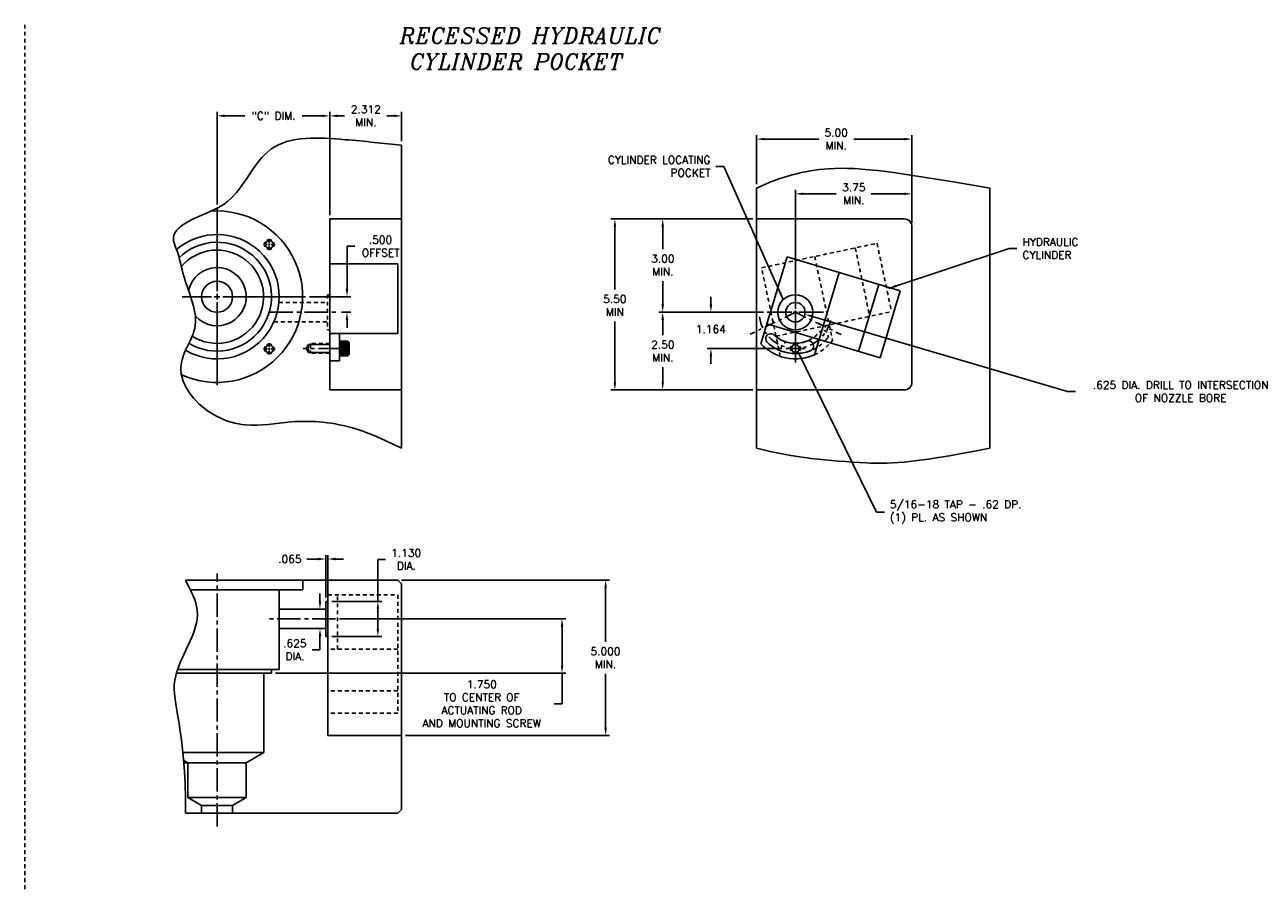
# Model space of a CAD drawing. Extents: x 78 to 191, y 63 to 102.
# Tile 4 of 4: x 151 to 191, y 68 to 96. Entities that reach past the tile are written whole.
import ezdxf

# ---------------------------------------------------------------- set-up
doc = ezdxf.new("R2010")
doc.units = 0
doc.header["$MEASUREMENT"] = 0
for name, pattern in [('CENTER2', [1.125, 0.75, -0.125, 0.125, -0.125]), ('ECW_5', [1, 0.375, -0.125, 0.0625, -0.125, 0.3125]), ('HIDDEN2', [0.1875, 0.125, -0.0625])]:
    doc.linetypes.add(name, pattern=pattern)
doc.layers.get('DEFPOINTS').update_dxf_attribs({"linetype": 'CONTINUOUS'})
for name, color, linetype in [('CYC_HIDDEN', 1, 'HIDDEN2'), ('DIMENSIONS', 4, 'CONTINUOUS'), ('DSCV_BORE_SOLID', 1, 'CONTINUOUS'), ('FASTENER_SOLID', 7, 'CONTINUOUS'), ('MA_SHAPE_HIDDEN', 6, 'HIDDEN2'), ('NP_SHAPE_SOLID', 6, 'CONTINUOUS'), ('POCKET', 4, 'CENTER2'), ('SCV200_BORE_CENTER', 22, 'CENTER2'), ('SCV200_BORE_HIDDEN', 10, 'HIDDEN2'), ('SCV200_BORE_SOLID', 1, 'CONTINUOUS'), ('SCV200_BORE_TAPS_SOLID', 1, 'CONTINUOUS'), ('SCV400_BORE_SOLID', 1, 'CONTINUOUS'), ('SCV_BORE_SOLID', 1, 'CONTINUOUS'), ('SCV_HYD_CYL_SHAPE', 3, 'CONTINUOUS'), ('TAP', 1, 'CONTINUOUS'), ('TAP_HIDDEN', 1, 'HIDDEN2')]:
    doc.layers.add(name, color=color, linetype=linetype)
doc.styles.add('ITALIC', font='italic.shx')
doc.styles.add('ROMANS', font='romans.shx')
doc.dimstyles.new('CATALOG', dxfattribs={"dimscale": 2, "dimtxt": 0.125, "dimasz": 0.125, "dimexe": 0.0625, "dimexo": 0.0625, "dimgap": 0.09, "dimtad": 0, "dimtih": 1, "dimtoh": 1, "dimdec": 3, "dimzin": 4, "dimtxsty": 'ROMANS', "dimcen": 0, "dimclrd": 256, "dimclre": 256, "dimclrt": 256, "dimazin": 3, "dimtfac": 0.7, "dimtdec": 3, "dimtofl": 0, "dimtmove": 0, "dimatfit": 3, "dimtolj": 1, "dimtzin": 4})

# ---------------------------------------------------------------- blocks, each defined once
blk = doc.blocks.new('*D21')
at = {"layer": 'DEFPOINTS', "color": 0}
for p in [(162.93, 78.313), (163.055, 73.313), (169.617, 73.313)]:
    blk.add_point(p, dxfattribs=at)
at = {"layer": 'DIMENSIONS'}
for p, q in [((163.055, 78.313), (169.742, 78.313)), ((169.617, 78.063), (169.617, 76.326)), ((169.617, 73.563), (169.617, 75.3)), ((163.18, 73.313), (169.742, 73.313))]:
    blk.add_line(p, q, dxfattribs=at)
for points in [[(169.576, 78.063), (169.659, 78.063), (169.617, 78.313)], [(169.576, 73.563), (169.659, 73.563), (169.617, 73.313)]]:
    blk.add_solid(points, dxfattribs=at)
at = {"layer": 'DIMENSIONS', "insert": (169.617, 75.813), "char_height": 0.25, "attachment_point": 5, "style": 'ROMANS'}
blk.add_mtext('\\A1;5.000 \\PMIN.', dxfattribs=at)
blk = doc.blocks.new('*D22')
at = {"layer": 'DEFPOINTS', "color": 0}
for p in [(160.93, 77.063), (168.215, 77.063), (158.868, 75.313)]:
    blk.add_point(p, dxfattribs=at)
at = {"layer": 'DIMENSIONS'}
for p, q in [((161.055, 77.063), (168.34, 77.063)), ((168.215, 76.813), (168.215, 75.563)), ((158.993, 75.313), (168.34, 75.313)), ((168.215, 75.313), (168.215, 74.333)), ((168.215, 74.333), (167.965, 74.333))]:
    blk.add_line(p, q, dxfattribs=at)
for points in [[(168.173, 76.813), (168.257, 76.813), (168.215, 77.063)], [(168.173, 75.563), (168.257, 75.563), (168.215, 75.313)]]:
    blk.add_solid(points, dxfattribs=at)
at = {"layer": 'DIMENSIONS', "insert": (165.63, 74.333), "char_height": 0.25, "attachment_point": 5, "style": 'ROMANS'}
blk.add_mtext('\\A1;1.750 \\PTO CENTER OF \\PACTUATING ROD \\PAND MOUNTING SCREW', dxfattribs=at)
blk = doc.blocks.new('*D25')
at = {"layer": 'DEFPOINTS', "color": 0}
for p in [(160.428, 77.376), (160.68, 77.376), (160.68, 76.751)]:
    blk.add_point(p, dxfattribs=at)
at = {"layer": 'DIMENSIONS'}
for p, q in [((160.428, 77.626), (160.428, 77.876)), ((160.555, 77.376), (160.303, 77.376)), ((160.555, 76.751), (160.303, 76.751)), ((160.428, 76.501), (160.428, 76.067)), ((160.428, 76.067), (160.178, 76.067))]:
    blk.add_line(p, q, dxfattribs=at)
for points in [[(160.386, 77.626), (160.469, 77.626), (160.428, 77.376)], [(160.386, 76.501), (160.469, 76.501), (160.428, 76.751)]]:
    blk.add_solid(points, dxfattribs=at)
at = {"layer": 'DIMENSIONS', "insert": (159.623, 76.067), "char_height": 0.25, "attachment_point": 5, "style": 'ROMANS'}
blk.add_mtext('\\A1;.625 \\PDIA.', dxfattribs=at)
blk = doc.blocks.new('*D26')
at = {"layer": 'DEFPOINTS', "color": 0}
for p in [(160.68, 77.628), (162.289, 77.628), (160.68, 76.498)]:
    blk.add_point(p, dxfattribs=at)
at = {"layer": 'DIMENSIONS'}
for p, q in [((162.289, 77.628), (162.289, 78.978)), ((162.289, 78.978), (162.539, 78.978)), ((160.805, 77.628), (162.414, 77.628)), ((162.289, 76.748), (162.289, 77.378)), ((160.805, 76.498), (162.414, 76.498))]:
    blk.add_line(p, q, dxfattribs=at)
for points in [[(162.248, 77.378), (162.331, 77.378), (162.289, 77.628)], [(162.248, 76.748), (162.331, 76.748), (162.289, 76.498)]]:
    blk.add_solid(points, dxfattribs=at)
at = {"layer": 'DIMENSIONS', "insert": (163.202, 78.978), "char_height": 0.25, "attachment_point": 5, "style": 'ROMANS'}
blk.add_mtext('\\A1;1.130 \\PDIA.', dxfattribs=at)
blk = doc.blocks.new('*D27')
at = {"layer": 'DEFPOINTS', "color": 0}
for p in [(160.68, 78.989), (160.615, 77.628), (160.68, 77.628)]:
    blk.add_point(p, dxfattribs=at)
at = {"layer": 'DIMENSIONS'}
for p, q in [((160.365, 78.989), (160.008, 78.989)), ((160.615, 77.753), (160.615, 79.114)), ((160.68, 77.753), (160.68, 79.114)), ((160.93, 78.989), (161.18, 78.989))]:
    blk.add_line(p, q, dxfattribs=at)
for points in [[(160.365, 79.031), (160.365, 78.947), (160.615, 78.989)], [(160.93, 79.031), (160.93, 78.947), (160.68, 78.989)]]:
    blk.add_solid(points, dxfattribs=at)
at = {"layer": 'DIMENSIONS', "insert": (159.453, 78.989), "char_height": 0.25, "attachment_point": 5, "style": 'ROMANS'}
blk.add_mtext('\\A1;.065 ', dxfattribs=at)
blk = doc.blocks.new('*D31')
at = {"layer": 'DEFPOINTS', "color": 0}
for p in [(163.055, 93.243), (163.055, 92.301), (160.743, 89.926)]:
    blk.add_point(p, dxfattribs=at)
at = {"layer": 'DIMENSIONS'}
for p, q in [((160.743, 90.051), (160.743, 93.368)), ((160.993, 93.243), (161.219, 93.243)), ((162.805, 93.243), (162.579, 93.243)), ((163.055, 92.426), (163.055, 93.368))]:
    blk.add_line(p, q, dxfattribs=at)
for points in [[(160.993, 93.285), (160.993, 93.201), (160.743, 93.243)], [(162.805, 93.285), (162.805, 93.201), (163.055, 93.243)]]:
    blk.add_solid(points, dxfattribs=at)
at = {"layer": 'DIMENSIONS', "insert": (161.899, 93.243), "char_height": 0.25, "attachment_point": 5, "style": 'ROMANS'}
blk.add_mtext('\\A1;2.312 \\PMIN.', dxfattribs=at)
blk = doc.blocks.new('*D32')
at = {"layer": 'DEFPOINTS', "color": 0}
for p in [(160.743, 93.243), (157.117, 90.27), (160.743, 89.926)]:
    blk.add_point(p, dxfattribs=at)
at = {"layer": 'DIMENSIONS'}
for p, q in [((157.117, 90.395), (157.117, 93.368)), ((157.367, 93.243), (158.006, 93.243)), ((160.493, 93.243), (159.854, 93.243)), ((160.743, 90.051), (160.743, 93.368))]:
    blk.add_line(p, q, dxfattribs=at)
for points in [[(157.367, 93.285), (157.367, 93.201), (157.117, 93.243)], [(160.493, 93.285), (160.493, 93.201), (160.743, 93.243)]]:
    blk.add_solid(points, dxfattribs=at)
at = {"layer": 'DIMENSIONS', "insert": (158.93, 93.243), "char_height": 0.25, "attachment_point": 5, "style": 'ROMANS'}
blk.add_mtext('\\A1;"C" DIM.', dxfattribs=at)
blk = doc.blocks.new('*D33')
at = {"layer": 'DEFPOINTS', "color": 0}
for p in [(159.961, 87.426), (161.297, 87.426), (160.993, 86.926)]:
    blk.add_point(p, dxfattribs=at)
at = {"layer": 'DIMENSIONS'}
for p, q in [((161.297, 87.676), (161.297, 89.047)), ((161.297, 89.047), (161.547, 89.047)), ((160.086, 87.426), (161.422, 87.426)), ((161.118, 86.926), (161.422, 86.926)), ((161.297, 86.676), (161.297, 86.426))]:
    blk.add_line(p, q, dxfattribs=at)
for points in [[(161.256, 87.676), (161.339, 87.676), (161.297, 87.426)], [(161.256, 86.676), (161.339, 86.676), (161.297, 86.926)]]:
    blk.add_solid(points, dxfattribs=at)
at = {"layer": 'DIMENSIONS', "insert": (162.376, 89.047), "char_height": 0.25, "attachment_point": 5, "style": 'ROMANS'}
blk.add_mtext('\\A1;.500 \\POFFSET', dxfattribs=at)
blk = doc.blocks.new('*D34')
at = {"layer": 'DEFPOINTS', "color": 0}
for p in [(176.028, 86.861), (179.136, 85.947)]:
    blk.add_point(p, dxfattribs=at)
at = {"layer": 'DIMENSIONS'}
for p, q in [((184.481, 84.376), (176.268, 86.791)), ((184.731, 84.376), (184.481, 84.376))]:
    blk.add_line(p, q, dxfattribs=at)
blk.add_solid([(176.28, 86.831), (176.256, 86.751), (176.028, 86.861)], dxfattribs=at)
at = {"layer": 'DIMENSIONS', "insert": (188.119, 84.376), "char_height": 0.25, "attachment_point": 5, "style": 'ROMANS'}
blk.add_mtext('\\A1;.625 DIA. DRILL TO INTERSECTION\\POF NOZZLE BORE', dxfattribs=at)
blk = doc.blocks.new('*D35')
at = {"layer": 'DEFPOINTS', "color": 0}
for p in [(173.005, 86.926), (174.818, 86.926), (175.411, 85.762)]:
    blk.add_point(p, dxfattribs=at)
at = {"layer": 'DIMENSIONS'}
for p, q in [((173.005, 87.176), (173.005, 87.426)), ((174.693, 86.926), (172.88, 86.926)), ((175.286, 85.762), (172.88, 85.762)), ((173.005, 85.512), (173.005, 85.262))]:
    blk.add_line(p, q, dxfattribs=at)
for points in [[(172.963, 87.176), (173.046, 87.176), (173.005, 86.926)], [(172.963, 85.512), (173.046, 85.512), (173.005, 85.762)]]:
    blk.add_solid(points, dxfattribs=at)
at = {"layer": 'DIMENSIONS', "insert": (173.005, 86.381), "char_height": 0.25, "attachment_point": 5, "style": 'ROMANS'}
blk.add_mtext('\\A1;1.164 ', dxfattribs=at)
blk = doc.blocks.new('*D36')
at = {"layer": 'DEFPOINTS', "color": 0}
for p in [(179.473, 92.495), (174.473, 90.918), (179.473, 89.676)]:
    blk.add_point(p, dxfattribs=at)
at = {"layer": 'DIMENSIONS'}
for p, q in [((174.473, 91.043), (174.473, 92.62)), ((174.723, 92.495), (176.478, 92.495)), ((179.223, 92.495), (177.6, 92.495)), ((179.473, 89.801), (179.473, 92.62))]:
    blk.add_line(p, q, dxfattribs=at)
for points in [[(174.723, 92.537), (174.723, 92.453), (174.473, 92.495)], [(179.223, 92.537), (179.223, 92.453), (179.473, 92.495)]]:
    blk.add_solid(points, dxfattribs=at)
at = {"layer": 'DIMENSIONS', "insert": (177.039, 92.495), "char_height": 0.25, "attachment_point": 5, "style": 'ROMANS'}
blk.add_mtext('\\A1;5.00 \\PMIN.', dxfattribs=at)
blk = doc.blocks.new('*D37')
at = {"layer": 'DEFPOINTS', "color": 0}
for p in [(174.473, 89.926), (169.915, 84.426), (174.473, 84.426)]:
    blk.add_point(p, dxfattribs=at)
at = {"layer": 'DIMENSIONS'}
for p, q in [((174.348, 89.926), (169.79, 89.926)), ((169.915, 89.676), (169.915, 87.656)), ((169.915, 84.676), (169.915, 86.629)), ((174.348, 84.426), (169.79, 84.426))]:
    blk.add_line(p, q, dxfattribs=at)
for points in [[(169.874, 89.676), (169.957, 89.676), (169.915, 89.926)], [(169.874, 84.676), (169.957, 84.676), (169.915, 84.426)]]:
    blk.add_solid(points, dxfattribs=at)
at = {"layer": 'DIMENSIONS', "insert": (169.915, 87.142), "char_height": 0.25, "attachment_point": 5, "style": 'ROMANS'}
blk.add_mtext('\\A1;5.50 \\PMIN', dxfattribs=at)
blk = doc.blocks.new('*D38')
at = {"layer": 'DEFPOINTS', "color": 0}
for p in [(171.453, 89.926), (174.473, 89.926), (174.818, 86.926)]:
    blk.add_point(p, dxfattribs=at)
at = {"layer": 'DIMENSIONS'}
for p, q in [((174.348, 89.926), (171.328, 89.926)), ((171.453, 89.676), (171.453, 88.952)), ((171.453, 87.176), (171.453, 87.925)), ((174.693, 86.926), (171.328, 86.926))]:
    blk.add_line(p, q, dxfattribs=at)
for points in [[(171.412, 89.676), (171.495, 89.676), (171.453, 89.926)], [(171.412, 87.176), (171.495, 87.176), (171.453, 86.926)]]:
    blk.add_solid(points, dxfattribs=at)
at = {"layer": 'DIMENSIONS', "insert": (171.453, 88.439), "char_height": 0.25, "attachment_point": 5, "style": 'ROMANS'}
blk.add_mtext('\\A1;3.00 \\PMIN.', dxfattribs=at)
blk = doc.blocks.new('*D39')
at = {"layer": 'DEFPOINTS', "color": 0}
for p in [(174.818, 86.926), (171.453, 84.426), (174.473, 84.426)]:
    blk.add_point(p, dxfattribs=at)
at = {"layer": 'DIMENSIONS'}
for p, q in [((174.693, 86.926), (171.328, 86.926)), ((171.453, 86.676), (171.453, 86.189)), ((171.453, 84.676), (171.453, 85.163)), ((174.348, 84.426), (171.328, 84.426))]:
    blk.add_line(p, q, dxfattribs=at)
for points in [[(171.412, 86.676), (171.495, 86.676), (171.453, 86.926)], [(171.412, 84.676), (171.495, 84.676), (171.453, 84.426)]]:
    blk.add_solid(points, dxfattribs=at)
at = {"layer": 'DIMENSIONS', "insert": (171.453, 85.676), "char_height": 0.25, "attachment_point": 5, "style": 'ROMANS'}
blk.add_mtext('\\A1;2.50 \\PMIN.', dxfattribs=at)
blk = doc.blocks.new('*D40')
at = {"layer": 'DEFPOINTS', "color": 0}
for p in [(175.723, 90.735), (179.473, 89.676), (175.723, 86.926)]:
    blk.add_point(p, dxfattribs=at)
at = {"layer": 'DIMENSIONS'}
for p, q in [((175.723, 87.051), (175.723, 90.86)), ((179.473, 89.801), (179.473, 90.86)), ((175.973, 90.735), (177.037, 90.735)), ((179.223, 90.735), (178.159, 90.735))]:
    blk.add_line(p, q, dxfattribs=at)
for points in [[(175.973, 90.777), (175.973, 90.693), (175.723, 90.735)], [(179.223, 90.777), (179.223, 90.693), (179.473, 90.735)]]:
    blk.add_solid(points, dxfattribs=at)
at = {"layer": 'DIMENSIONS', "insert": (177.598, 90.735), "char_height": 0.25, "attachment_point": 5, "style": 'ROMANS'}
blk.add_mtext('\\A1;3.75 \\PMIN.', dxfattribs=at)

msp = doc.modelspace()

# ---------------------------------------------------------------- linework, layer by layer
at = {"layer": 'CYC_HIDDEN'}
for p, q in [((174.6331, 88.356), (178.3494, 89.1444)), ((177.6471, 88.9954), (178.114, 86.7944)), ((178.3494, 89.1444), (178.8163, 86.9434)), ((176.345, 88.7192), (176.8119, 86.5182)), ((175.2376, 85.5066), (174.6331, 88.356)), ((175.1, 86.155), (178.8163, 86.9434)), ((176.8119, 86.5182), (176.9177, 86.0195))]:
    msp.add_line(p, q, dxfattribs=at)
for centre, radius, start, end in [((175.7226, 86.926), 1.328, 255.97661, 319.97652), ((175.7226, 86.926), 1, 255.97647, 319.97645), ((176.614, 86.1774), 0.164, 319.27845, 139.97672), ((175.7226, 86.926), 1.5, 251.13466, 322.82016), ((175.4405, 85.7967), 0.164, 75.97641, 260.56525)]:
    msp.add_arc(centre, radius, start, end, dxfattribs=at)
at = {"layer": 'DIMENSIONS'}
for p, q in [((157.1171, 87.606), (157.1171, 90.27)), ((156.9371, 87.426), (155.9975, 87.426)), ((157.0271, 87.426), (157.2071, 87.426)), ((157.1171, 87.336), (157.1171, 87.516)), ((157.2971, 87.426), (159.9611, 87.426)), ((157.1171, 87.246), (157.1171, 84.582))]:
    msp.add_line(p, q, dxfattribs=at)
at = {"layer": 'DSCV_BORE_SOLID'}
for p, q in [((175.7226, 87.04), (175.7226, 87.8305)), ((175.6086, 86.926), (174.8181, 86.926)), ((175.7796, 86.926), (175.6656, 86.926)), ((175.7226, 86.983), (175.7226, 86.869)), ((175.7226, 86.926), (175.7226, 85.3125)), ((175.8366, 86.926), (176.6271, 86.926)), ((175.7226, 86.812), (175.7226, 86.0215)), ((175.6515, 85.762), (175.4106, 85.762)), ((175.7582, 85.762), (175.687, 85.762)), ((175.7226, 85.7976), (175.7226, 85.7264)), ((175.7226, 85.6909), (175.7226, 85.45)), ((175.7937, 85.762), (176.0346, 85.762))]:
    msp.add_line(p, q, dxfattribs=at)
for centre, radius in [((175.7226, 86.926), 0.565), ((175.7226, 86.926), 0.3125), ((175.7226, 85.762), 0.1248)]:
    msp.add_circle(centre, radius, dxfattribs=at)
for start, end in [(150, 210), (60, 120), (329.99993, 29.99992), (240.00001, 299.99999)]:
    msp.add_arc((175.7226, 85.762), 0.156, start, end, dxfattribs=at)
at = {"layer": 'FASTENER_SOLID'}
for p, q in [((161.3285, 85.996), (161.0551, 85.996)), ((161.0551, 85.996), (161.0551, 85.7617)), ((161.0551, 85.7617), (161.0551, 85.5273)), ((161.07, 85.9751), (161.3108, 85.9751)), ((161.07, 85.9521), (161.3108, 85.9521)), ((161.07, 85.9521), (161.3143, 85.9521)), ((161.07, 85.9291), (161.3108, 85.9291)), ((161.07, 85.9061), (161.3108, 85.9061)), ((161.07, 85.8832), (161.3108, 85.8832)), ((161.07, 85.8602), (161.3108, 85.8602)), ((161.07, 85.8372), (161.3108, 85.8372)), ((161.07, 85.8142), (161.3108, 85.8142)), ((161.07, 85.7912), (161.3108, 85.7912)), ((161.07, 85.7682), (161.3108, 85.7682)), ((161.07, 85.7452), (161.3108, 85.7452)), ((161.07, 85.7222), (161.3108, 85.7222)), ((161.07, 85.6993), (161.3108, 85.6993)), ((161.07, 85.6763), (161.3108, 85.6763)), ((161.3676, 85.957), (161.3285, 85.996)), ((161.3285, 85.5273), (161.3285, 85.996)), ((161.3676, 85.5663), (161.3676, 85.957)), ((161.0551, 85.5273), (161.3285, 85.5273)), ((161.07, 85.6533), (161.3108, 85.6533)), ((161.07, 85.627), (161.3108, 85.627)), ((161.07, 85.6007), (161.3108, 85.6007)), ((161.07, 85.5745), (161.3108, 85.5745)), ((161.07, 85.5482), (161.3108, 85.5482)), ((161.3285, 85.5273), (161.3676, 85.5663))]:
    msp.add_line(p, q, dxfattribs=at)
at = {"layer": 'MA_SHAPE_HIDDEN'}
msp.add_line((150.9303, 96.1718), (150.9303, 68.3691), dxfattribs=at)
at = {"layer": 'NP_SHAPE_SOLID'}
for p, q in [((163.0546, 92.301), (163.0546, 82.551)), ((174.4726, 90.9182), (174.4726, 82.551)), ((181.9726, 90.9182), (181.9726, 82.551)), ((160.7426, 89.926), (163.0546, 89.926)), ((160.7426, 89.926), (160.7426, 84.426)), ((174.4726, 89.926), (179.2226, 89.926)), ((179.4726, 89.676), (179.4726, 84.676)), ((160.7426, 84.426), (163.0546, 84.426)), ((174.4726, 84.426), (179.2226, 84.426)), ((156.0965, 78.3131), (162.9296, 78.3131)), ((160.6801, 78.3131), (160.6801, 73.3131)), ((163.0546, 78.1881), (162.9296, 78.3131)), ((163.0546, 78.1881), (163.0546, 70.9381)), ((160.6151, 77.6281), (160.6151, 76.4981)), ((160.6801, 77.6281), (160.6151, 77.6281)), ((160.6801, 76.4981), (160.6151, 76.4981)), ((160.6801, 73.3131), (163.0546, 73.3131)), ((162.9296, 70.8131), (163.0546, 70.9381)), ((156.0965, 70.8131), (162.9296, 70.8131))]:
    msp.add_line(p, q, dxfattribs=at)
for centre, start, end in [((179.2226, 89.676), 0, 90), ((179.2226, 84.676), 270, 360)]:
    msp.add_arc(centre, 0.25, start, end, dxfattribs=at)
for points, knots in [([(163.0546, 92.301), (162.4663, 92.3611), (161.1004, 92.5007), (158.6213, 92.673), (157.9465, 90.7856), (156.7766, 90.0355), (155.4738, 89.708), (155.9059, 88.7478), (156.0501, 87.8308), (156.6597, 86.6718), (156.0842, 85.7512), (155.8534, 84.953), (156.4595, 83.8244), (157.8961, 83.1264), (159.6891, 83.5039), (161.447, 83.3272), (162.5625, 82.7886), (163.0546, 82.551)], [0, 0, 0, 0, 1.8237745, 4.2347969, 6.4072266, 6.818025, 8.5641576, 8.8660074, 9.7573717, 11.4746938, 12.2325857, 12.8818679, 13.876498, 15.7581841, 17.2197829, 19.2871992, 20.9192966, 20.9192966, 20.9192966, 20.9192966]), ([(174.4726, 90.9182), (175.2387, 91.2883), (177.0507, 91.7503), (178.946, 91.4309), (181.9726, 90.9182)], [0, 0, 0, 0, 2.3557209, 5.5722489, 5.5722489, 5.5722489, 5.5722489]), ([(181.9726, 82.551), (179.3169, 82.0272), (177.4688, 82.0865), (175.6445, 82.245), (174.4726, 82.551)], [2.794678, 2.794678, 2.794678, 2.794678, 4.7629728, 8.2982926, 8.2982926, 8.2982926, 8.2982926]), ([(156.0965, 78.3131), (156.2624, 77.989), (156.8592, 76.9355), (155.1661, 75.0559), (156.1255, 73.5689), (156.0965, 70.8131)], [4.6515934, 4.6515934, 4.6515934, 4.6515934, 5.6917269, 8.0498734, 10.4872965, 10.4872965, 10.4872965, 10.4872965])]:
    msp.add_open_spline(points, degree=3, knots=knots, dxfattribs=at)
at = {"layer": 'POCKET', "color": 4, "linetype": 'ECW_5'}
for q in [(174.2724, 86.2187), (177.1985, 86.2061)]:
    msp.add_line((175.7226, 86.926), q, dxfattribs=at)
msp.add_arc((175.722, 86.9268), 1.1648, 187.24999, 346.95216, dxfattribs=at)
at = {"layer": 'SCV200_BORE_CENTER'}
for p, q in [((158.8094, 86.926), (160.9926, 86.926)), ((157.1171, 70.3833), (157.1171, 78.5285)), ((160.9301, 77.0631), (158.7113, 77.0631))]:
    msp.add_line(p, q, dxfattribs=at)
at = {"layer": 'SCV200_BORE_HIDDEN'}
for p, q in [((160.6726, 87.491), (160.6726, 86.361)), ((160.6726, 87.491), (160.7426, 87.491)), ((159.1083, 87.2385), (160.6726, 87.2385)), ((158.9446, 86.6135), (160.6726, 86.6135)), ((160.6726, 86.361), (160.7426, 86.361))]:
    msp.add_line(p, q, dxfattribs=at)
at = {"layer": 'SCV200_BORE_SOLID'}
for p, q in [((159.8711, 78.0011), (159.8711, 78.3131)), ((156.2561, 78.0011), (159.8711, 78.0011)), ((159.1171, 75.4381), (159.1171, 78.0011)), ((159.1171, 77.3756), (160.6151, 77.3756)), ((159.1171, 76.7506), (160.6151, 76.7506)), ((155.8061, 75.3131), (158.8676, 75.3131)), ((155.8456, 75.4381), (159.1171, 75.4381)), ((158.8676, 75.3131), (158.8676, 75.4381))]:
    msp.add_line(p, q, dxfattribs=at)
msp.add_circle((157.1171, 87.426), 0.5002, dxfattribs=at)
for centre, radius, start, end in [((157.1132, 87.426), 2.7579, 245.55552, 93.92889), ((157.1171, 87.426), 2, 239.43855, 130.7425), ((157.1171, 87.426), 1.7505, 238.68915, 134.23007), ((157.1132, 87.426), 1.5, 237.82153, 139.75293), ((157.1171, 87.426), 0.9375, 221.95724, 167.67769)]:
    msp.add_arc(centre, radius, start, end, dxfattribs=at)
at = {"layer": 'SCV200_BORE_TAPS_SOLID'}
for p, q in [((158.7965, 89.1616), (158.7965, 89.2897)), ((158.7402, 89.1054), (158.6121, 89.1054)), ((158.7683, 89.1054), (158.8246, 89.1054)), ((158.7965, 89.0772), (158.7965, 89.1335)), ((158.7965, 89.0491), (158.7965, 88.921)), ((158.8527, 89.1054), (158.9808, 89.1054)), ((158.7402, 85.7466), (158.6121, 85.7466)), ((158.7683, 85.7466), (158.8246, 85.7466)), ((158.7965, 85.8029), (158.7965, 85.931)), ((158.7965, 85.7185), (158.7965, 85.7747)), ((158.7965, 85.6904), (158.7965, 85.5622)), ((158.8527, 85.7466), (158.9808, 85.7466))]:
    msp.add_line(p, q, dxfattribs=at)
for centre in [(158.7965, 89.1054), (158.7965, 85.7466)]:
    msp.add_circle(centre, 0.125, dxfattribs=at)
for centre, start, end in [((158.7965, 89.1054), 60, 120), ((158.7965, 89.1054), 150, 210), ((158.7965, 89.1054), 240.00001, 299.99999), ((158.7965, 89.1054), 329.99993, 29.99992), ((158.7965, 85.7466), 150, 210), ((158.7965, 85.7466), 60, 120), ((158.7965, 85.7466), 329.99993, 29.99992), ((158.7965, 85.7466), 240.00001, 299.99999)]:
    msp.add_arc(centre, 0.1562, start, end, dxfattribs=at)
at = {"layer": 'SCV400_BORE_SOLID'}
for p, q in [((158.6171, 75.3131), (158.6171, 72.7628)), ((158.6171, 72.7628), (156.018, 72.7628)), ((158.0546, 72.4381), (158.6171, 72.7628)), ((156.0469, 72.4381), (156.1796, 72.4381)), ((156.1796, 72.4381), (158.0546, 72.4381)), ((156.1796, 71.3155), (156.1796, 72.4381)), ((158.0546, 71.3155), (158.0546, 72.4381)), ((156.1796, 71.3155), (158.0546, 71.3155)), ((156.6168, 71.0631), (156.1796, 71.3155)), ((156.6168, 71.0631), (157.6173, 71.0631)), ((156.6168, 70.8131), (156.6168, 71.0631)), ((157.6173, 71.0631), (158.0546, 71.3155)), ((157.6173, 70.8131), (157.6173, 71.0631))]:
    msp.add_line(p, q, dxfattribs=at)
at = {"layer": 'SCV_BORE_SOLID'}
msp.add_line((156.1796, 72.4381), (156.0405, 72.5184), dxfattribs=at)
at = {"layer": 'SCV_HYD_CYL_SHAPE'}
for p, q in [((162.9301, 88.4885), (160.7426, 88.4885)), ((160.7426, 85.3635), (160.7426, 88.4885)), ((162.9301, 86.2385), (162.9301, 88.4885)), ((174.6155, 85.9139), (175.4537, 88.7035)), ((175.4537, 88.7035), (179.092, 87.6104)), ((177.1297, 88.2), (176.4823, 86.0451)), ((178.4044, 87.817), (177.757, 85.6621)), ((179.092, 87.6104), (178.4446, 85.4555)), ((174.8063, 86.5487), (178.4446, 85.4555)), ((162.9301, 86.2385), (160.7426, 86.2385)), ((161.0546, 85.3635), (161.0546, 86.2385)), ((176.4823, 86.0451), (176.3356, 85.557)), ((161.0546, 85.3635), (160.7426, 85.3635))]:
    msp.add_line(p, q, dxfattribs=at)
at = {"layer": 'SCV_HYD_CYL_SHAPE', "linetype": 'HIDDEN2'}
for p, q in [((160.6801, 74.0367), (160.6801, 77.8357)), ((160.6801, 77.8357), (162.9301, 77.8357)), ((160.9921, 76.0857), (160.9921, 77.8357)), ((162.9301, 77.8357), (162.9301, 74.0367)), ((160.6151, 76.5006), (160.6151, 77.6256)), ((160.6801, 77.6256), (160.6151, 77.6256)), ((160.6801, 76.5006), (160.6151, 76.5006)), ((162.9301, 76.0857), (160.6801, 76.0857)), ((162.9301, 74.7547), (160.6808, 74.7547)), ((162.9301, 74.0367), (160.6801, 74.0367))]:
    msp.add_line(p, q, dxfattribs=at)
at = {"layer": 'SCV_HYD_CYL_SHAPE'}
for centre, radius, start, end in [((174.9329, 86.0709), 0.164, 47.27617, 231.86501), ((175.7226, 86.926), 1, 227.27624, 291.27621), ((175.7226, 86.926), 1.5, 222.43443, 294.11993), ((175.7226, 86.926), 1.328, 227.27638, 291.27629), ((176.145, 85.8413), 0.164, 290.57822, 111.27648)]:
    msp.add_arc(centre, radius, start, end, dxfattribs=at)
at = {"layer": 'TAP', "linetype": 'CENTER2'}
msp.add_line((161.1271, 85.762), (159.8836, 85.762), dxfattribs=at)
at = {"layer": 'TAP'}
for p, q in [((160.0551, 85.8925), (159.9797, 85.762)), ((160.0551, 85.6315), (159.9797, 85.762)), ((160.7426, 85.8925), (160.0551, 85.8925)), ((160.0551, 85.8925), (160.0551, 85.6315)), ((160.7426, 85.6315), (160.0551, 85.6315))]:
    msp.add_line(p, q, dxfattribs=at)
at = {"layer": 'TAP_HIDDEN'}
for p, q in [((160.7426, 85.9182), (160.1176, 85.9182)), ((160.1176, 85.9182), (160.1176, 85.6057)), ((160.7426, 85.6057), (160.1176, 85.6057))]:
    msp.add_line(p, q, dxfattribs=at)

# ---------------------------------------------------------------- texts
at = {"layer": 'DIMENSIONS', "insert": (162.9914, 96.0721), "char_height": 0.5, "width": 35.1429, "attachment_point": 1, "style": 'ITALIC'}
msp.add_mtext('RECESSED HYDRAULIC\\P CYLINDER POCKET', dxfattribs=at)
at = {"layer": 'DIMENSIONS', "char_height": 0.25, "style": 'ROMANS'}
for s, insert, attachment_point in [('CYLINDER LOCATING\\PPOCKET', (172.9866, 91.6183), 6), ('HYDRAULIC\\PCYLINDER', (183.0258, 88.9787), 4), ('5/16-18 TAP - .62 DP.\\P(1) PL. AS SHOWN', (178.7659, 80.4964), 4)]:
    msp.add_mtext(s, dxfattribs=dict(at, insert=insert, attachment_point=attachment_point))

# ---------------------------------------------------------------- dimensions: what is measured, and where the dimension line sits
at = {"layer": 'DIMENSIONS'}
for base, p1, p2, text, override, picture, middle in [((160.7426, 93.2428), (157.1171, 90.27), (160.7426, 89.926), '"C" DIM.', {"dimpost": ' '}, '*D32', (158.9298, 93.2428)), ((163.0546, 93.2428), (160.7426, 89.926), (163.0546, 92.301), '<>\\PMIN.', {"dimpost": ' '}, '*D31', (161.8986, 93.2428)), ((175.7226, 90.7351), (179.4726, 89.676), (175.7226, 86.926), '<>\\PMIN.', {"dimdec": 2, "dimpost": ' '}, '*D40', (177.5976, 90.7351))]:
    dim = msp.add_linear_dim(base=base, p1=p1, p2=p2, text=text, dimstyle='CATALOG', override=override, dxfattribs=at)
    dim.commit()
    dim.dimension.update_dxf_attribs({"geometry": picture, "text_midpoint": middle})
dim = msp.add_linear_dim(base=(179.4726, 92.4949), p1=(174.4726, 90.9182), p2=(179.4726, 89.676), text='<>\\PMIN.', dimstyle='CATALOG', override={"dimdec": 2, "dimpost": ' '}, dxfattribs=at)
dim.commit()
dim.dimension.update_dxf_attribs({"geometry": '*D36', "text_midpoint": (177.0386, 92.4949), "dimtype": 160})
for base, p1, p2, text, override, picture, middle in [((169.9154, 84.426), (174.4726, 89.926), (174.4726, 84.426), '<>\\PMIN', {"dimdec": 2, "dimpost": ' '}, '*D37', (169.9154, 87.1425)), ((171.4534, 89.926), (174.8181, 86.926), (174.4726, 89.926), '<>\\PMIN.', {"dimdec": 2, "dimpost": ' '}, '*D38', (171.4534, 88.4385)), ((161.2975, 87.426), (160.9926, 86.926), (159.9611, 87.426), '<>\\POFFSET', {"dimpost": ' '}, '*D33', (162.3763, 89.047)), ((162.2894, 77.6281), (160.6801, 76.4981), (160.6801, 77.6281), '<>\\PDIA.', {"dimpost": ' '}, '*D26', (163.2016, 78.9776)), ((160.4277, 77.3756), (160.6801, 76.7506), (160.6801, 77.3756), '<>\\PDIA.', {"dimpost": ' '}, '*D25', (159.6227, 76.067)), ((168.2148, 77.0631), (158.8676, 75.3131), (160.9301, 77.0631), '<>\\PTO CENTER OF \\PACTUATING ROD \\PAND MOUNTING SCREW', {"dimpost": ' '}, '*D22', (165.6301, 74.333))]:
    dim = msp.add_linear_dim(base=base, p1=p1, p2=p2, angle=90, text=text, dimstyle='CATALOG', override=override, dxfattribs=at)
    dim.commit()
    dim.dimension.update_dxf_attribs({"geometry": picture, "text_midpoint": middle, "dimtype": 160})
dim = msp.add_linear_dim(base=(173.0047, 86.926), p1=(175.4106, 85.762), p2=(174.8181, 86.926), angle=90, dimstyle='CATALOG', override={"dimpost": ' '}, dxfattribs=at)
dim.commit()
dim.dimension.update_dxf_attribs({"geometry": '*D35', "text_midpoint": (173.0047, 86.3808), "dimtype": 160})
for base, p1, p2, override, picture, middle in [((171.4534, 84.426), (174.8181, 86.926), (174.4726, 84.426), {"dimdec": 2, "dimpost": ' '}, '*D39', (171.4534, 85.676)), ((169.6173, 73.3131), (162.9296, 78.3131), (163.0546, 73.3131), {"dimpost": ' '}, '*D21', (169.6173, 75.8131))]:
    dim = msp.add_linear_dim(base=base, p1=p1, p2=p2, angle=90, text='<>\\PMIN.', dimstyle='CATALOG', override=override, dxfattribs=at)
    dim.commit()
    dim.dimension.update_dxf_attribs({"geometry": picture, "text_midpoint": middle})
dim = msp.add_radius_dim(center=(179.1365, 85.9473), mpoint=(176.0283, 86.8611), text='.625 DIA. DRILL TO INTERSECTION\\POF NOZZLE BORE', dimstyle='CATALOG', override={"dimpost": ' '}, dxfattribs=at)
dim.commit()
dim.dimension.update_dxf_attribs({"geometry": '*D34', "text_midpoint": (188.1189, 84.3762), "dimtype": 164})
dim = msp.add_linear_dim(base=(160.6801, 78.9888), p1=(160.6151, 77.6281), p2=(160.6801, 77.6281), dimstyle='CATALOG', override={"dimpost": ' '}, dxfattribs=at)
dim.commit()
dim.dimension.update_dxf_attribs({"geometry": '*D27', "text_midpoint": (159.4531, 78.9888), "dimtype": 160})

# ---------------------------------------------------------------- leaders
at = {"layer": 'DIMENSIONS', "annotation_type": 0, "has_hookline": 1}
for points, hookline_direction, text_width in [([(175.3322, 87.3344), (173.4166, 91.6183), (173.1666, 91.6183)], 1, 3.6548), ([(178.7199, 87.6925), (182.5958, 88.9787), (182.8458, 88.9787)], 0, 1.9167), ([(175.8021, 85.6658), (178.3359, 80.4964), (178.5859, 80.4964)], 0, 4.8571)]:
    msp.add_leader(points, dimstyle='CATALOG', dxfattribs=dict(at, hookline_direction=hookline_direction, text_width=text_width))

doc.saveas('drawing.dxf')
